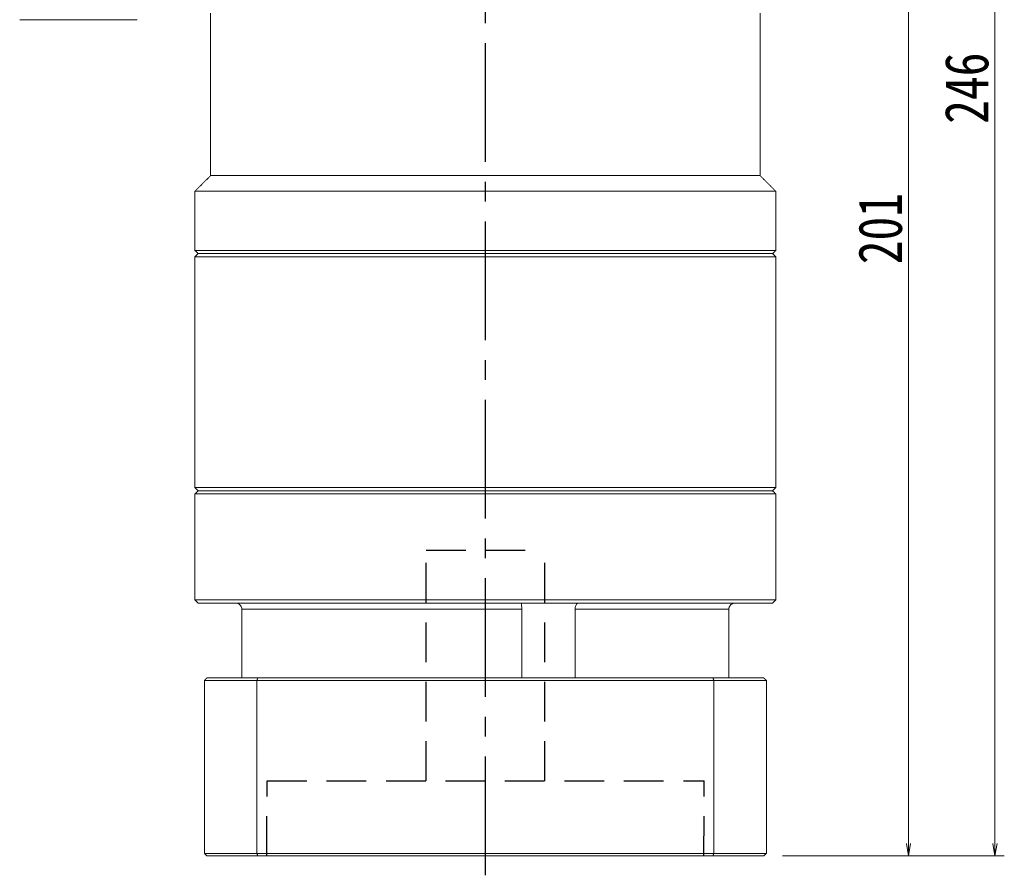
# Model space of a CAD drawing. Header units: millimetres. Extents: x -35 to 701, y -29 to 472.
# Tile 5 of 7: x 342 to 499, y 154 to 291. Entities that reach past the tile are written whole.
import ezdxf

# ---------------------------------------------------------------- set-up
doc = ezdxf.new("R2010")
doc.units = ezdxf.units.MM
doc.linetypes.add('CENTER2', pattern=[28.575, 19.05, -3.175, 3.175, -3.175])
doc.linetypes.add('DASHED2', pattern=[9.525, 6.35, -3.175])
doc.layers.add('3中心线层', color=1, linetype='CENTER2')
doc.layers.add('4虚线层', color=6, linetype='DASHED2')
doc.layers.add('尺寸线层', color=3, linetype='Continuous', lineweight=18)
doc.styles.add('宋体', font='SimSun.ttf', dxfattribs={"width": 0.8})
doc.dimstyles.new('A水平标注$0', dxfattribs={"dimtxt": 3.5, "dimasz": 2, "dimexe": 1.5, "dimexo": 3, "dimgap": 1.1, "dimtad": 1, "dimtoh": 1, "dimdec": 4, "dimdsep": 46, "dimtxsty": '宋体', "dimblk": 'OPEN', "dimcen": 3, "dimclrd": 3, "dimclre": 3, "dimclrt": 6, "dimadec": 0, "dimazin": 0, "dimtm": 1e-09, "dimtfac": 1, "dimtdec": 4, "dimtix": 1, "dimtmove": 0, "dimatfit": 3, "dimldrblk": 'OPEN', "dimfxl": 0, "dimlwd": 13, "dimlwe": 13, "dimarcsym": 0})

# ---------------------------------------------------------------- blocks, each defined once
blk = doc.blocks.new('_Open')
at = {"color": 0, "linetype": 'ByBlock', "lineweight": -2}
for p, q in [((-1, 0.167), (0, 0)), ((-1, -0.167), (0, 0)), ((0, 0), (-1, 0))]:
    blk.add_line(p, q, dxfattribs=at)
blk = doc.blocks.new('*D19')
at = {"layer": 'Defpoints', "color": 0, "transparency": 16777216}
for p in [(461.2, 403.4), (460.8, 157.4), (497.81, 157.4)]:
    blk.add_point(p, dxfattribs=at)
at = {"layer": '尺寸线层', "color": 3, "lineweight": 13, "transparency": 16777216}
for p, q in [((464.2, 403.4), (499.31, 403.4)), ((497.81, 401.4), (497.81, 159.4)), ((463.8, 157.4), (499.31, 157.4))]:
    blk.add_line(p, q, dxfattribs=at)
at = {"layer": '尺寸线层', "color": 3, "lineweight": 13, "transparency": 16777216, "xscale": 2, "yscale": 2, "zscale": 2}
for p, rotation in [((497.81, 403.4), 90), ((497.81, 157.4), 270)]:
    blk.add_blockref('_Open', p, dxfattribs=dict(at, rotation=rotation))
at = {"layer": '尺寸线层', "color": 6, "transparency": 16777216, "insert": (493.31, 280.4), "char_height": 7, "attachment_point": 5, "rotation": 90, "style": '宋体', "bg_fill": 3, "box_fill_scale": 1.1, "bg_fill_color": 256, "bg_fill_true_color": 13158600, "bg_fill_transparency": 0}
blk.add_mtext('246', dxfattribs=at)
blk = doc.blocks.new('*D20')
at = {"layer": 'Defpoints', "color": 0, "transparency": 16777216}
for p in [(467.85, 358.4), (460.8, 157.4), (483.97, 157.4)]:
    blk.add_point(p, dxfattribs=at)
at = {"layer": '尺寸线层', "color": 3, "lineweight": 13, "transparency": 16777216}
for p, q in [((470.85, 358.4), (485.47, 358.4)), ((483.97, 356.4), (483.97, 159.4)), ((463.8, 157.4), (485.47, 157.4))]:
    blk.add_line(p, q, dxfattribs=at)
at = {"layer": '尺寸线层', "color": 3, "lineweight": 13, "transparency": 16777216, "xscale": 2, "yscale": 2, "zscale": 2}
for p, rotation in [((483.97, 358.4), 90), ((483.97, 157.4), 270)]:
    blk.add_blockref('_Open', p, dxfattribs=dict(at, rotation=rotation))
at = {"layer": '尺寸线层', "color": 6, "transparency": 16777216, "insert": (479.47, 257.9), "char_height": 7, "attachment_point": 5, "rotation": 90, "style": '宋体', "bg_fill": 3, "box_fill_scale": 1.1, "bg_fill_color": 256, "bg_fill_true_color": 13158600, "bg_fill_transparency": 0}
blk.add_mtext('201', dxfattribs=at)

msp = doc.modelspace()

# ---------------------------------------------------------------- linework, layer by layer
at = {"color": 7, "linetype": 'Continuous', "lineweight": 15}
for p, q in [((416.19755, 253.89768), (370.19755, 253.89768)), ((369.69755, 253.39768), (416.19755, 253.39768)), ((369.69755, 215.39768), (416.19755, 215.39768)), ((416.19755, 215.89768), (370.19755, 215.89768)), ((377.19679, 196.89768), (422.02599, 196.89768)), ((377.19679, 185.89768), (377.19679, 196.89768)), ((422.02599, 196.89768), (422.02599, 185.89768)), ((430.5574, 185.89768), (430.5574, 196.89768)), ((430.5574, 196.89768), (455.19832, 196.89768)), ((455.19832, 196.89768), (455.19832, 185.89768)), ((371.19755, 185.49768), (379.6052, 185.49768)), ((371.19755, 185.49768), (371.19755, 157.79768)), ((379.74759, 185.89768), (371.59755, 185.89768)), ((379.6052, 185.49768), (452.7899, 185.49768)), ((379.6052, 185.49768), (379.6052, 157.79768)), ((452.64752, 185.89768), (379.74759, 185.89768)), ((452.7899, 185.49768), (452.7899, 157.79768)), ((379.6052, 157.79768), (371.19755, 157.79768)), ((452.7899, 157.79768), (379.6052, 157.79768)), ((371.59755, 157.39768), (379.74759, 157.39768)), ((379.74759, 157.39768), (452.64752, 157.39768))]:
    msp.add_line(p, q, dxfattribs=at)
for points in [[(372.19755, 266.39768), (372.19755, 292.39768)], [(369.69755, 263.89768), (372.19755, 266.39768)], [(369.69755, 254.39768), (369.69755, 263.89768)], [(370.19755, 253.89768), (369.69755, 254.39768)], [(369.69755, 253.39768), (370.19755, 253.89768)], [(369.69755, 216.39768), (369.69755, 253.39768)], [(370.19755, 215.89768), (369.69755, 216.39768)], [(369.69755, 215.39768), (370.19755, 215.89768)], [(369.69755, 198.39768), (369.69755, 215.39768)], [(370.19755, 197.89768), (369.69755, 198.39768)], [(371.19755, 185.49768), (371.59755, 185.89768)], [(379.6052, 185.49768), (379.74759, 185.89768)], [(452.7899, 185.49768), (452.64752, 185.89768)], [(371.19755, 157.79768), (371.59755, 157.39768)], [(379.74759, 157.39768), (379.6052, 157.79768)], [(452.64752, 157.39768), (452.7899, 157.79768)]]:
    msp.add_open_spline(points, degree=1, dxfattribs=at)
for points, knots in [([(377.19679, 196.89768), (377.18655, 197.00776), (377.16609, 197.2279), (377.00651, 197.52279), (376.76729, 197.75072), (376.48981, 197.87847), (376.2993, 197.8921), (376.22133, 197.89768)], [0, 0, 0, 0, 0.20903468, 0.41802702, 0.631427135, 0.849138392, 1, 1, 1, 1]), ([(421.99596, 197.77415), (421.99549, 197.76668), (421.99252, 197.7196), (422.00517, 197.53641), (422.02133, 197.24341), (422.02444, 197.01294), (422.02599, 196.89768)], [0, 0, 0, 0, 0.058585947, 0.369068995, 0.684466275, 1, 1, 1, 1]), ([(430.5574, 196.89768), (430.56403, 197.00776), (430.57728, 197.2279), (430.67662, 197.52279), (430.81306, 197.75072), (430.95472, 197.87847), (431.03725, 197.8921), (431.07102, 197.89768)], [0, 0, 0, 0, 0.20903468, 0.41802702, 0.631427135, 0.849138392, 1, 1, 1, 1]), ([(456.17378, 197.89768), (456.15688, 197.8974), (456.03157, 197.89533), (455.79934, 197.84199), (455.51868, 197.66675), (455.30978, 197.40333), (455.21023, 197.12948), (455.20135, 196.95667), (455.19832, 196.89768)], [0, 0, 0, 0, 0.032681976, 0.242401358, 0.454080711, 0.670711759, 0.887588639, 1, 1, 1, 1])]:
    msp.add_open_spline(points, degree=3, knots=knots, dxfattribs=at)
at = {"layer": '3中心线层'}
msp.add_line((416.20094, 154.27744), (416.19844, 300.39768), dxfattribs=at)
at = {"layer": '4虚线层'}
for p, q in [((406.7, 206.39768), (425.7, 206.39768)), ((406.74282, 169.39723), (406.7, 206.39768)), ((425.74282, 169.39723), (425.7, 206.39768)), ((381.20088, 157.39768), (381.24282, 169.39723)), ((381.24282, 169.39723), (451.24282, 169.39723)), ((451.20088, 157.39768), (451.24282, 169.39723))]:
    msp.add_line(p, q, dxfattribs=at)
at = {"layer": '尺寸线层', "color": 0}
msp.add_line((360.45904, 291.37931), (341.6228, 291.37931), dxfattribs=at)

# ---------------------------------------------------------------- dimensions: what is measured, and where the dimension line sits
at = {"layer": '尺寸线层'}
dim = msp.add_linear_dim(base=(497.80832, 157.39768), p1=(461.19755, 403.39768), p2=(460.79755, 157.39768), angle=270, dimstyle='A水平标注$0', override={"dimtxt": 7, "dimgap": 1, "dimtad": 1, "dimjust": 0, "dimdec": 1, "dimlfac": 1, "dimpost": '<>', "dimse1": 0, "dimse2": 0, "dimsd1": 0, "dimsd2": 0, "dimtofl": 1, "dimtvp": 0.1}, dxfattribs=at)
dim.commit()
dim.dimension.update_dxf_attribs({"geometry": '*D19', "text_midpoint": (493.30832, 280.39768)})

# ---------------------------------------------------------------- next in the draw order: dimensions: what is measured, and where the dimension line sits
dim = msp.add_linear_dim(base=(483.96784, 157.39768), p1=(467.84967, 358.39768), p2=(460.79755, 157.39768), angle=270, dimstyle='A水平标注$0', override={"dimtxt": 7, "dimgap": 1, "dimtad": 1, "dimjust": 0, "dimdec": 1, "dimlfac": 1, "dimpost": '<>', "dimse1": 0, "dimse2": 0, "dimsd1": 0, "dimsd2": 0, "dimtofl": 1, "dimtvp": 0.1}, dxfattribs=at)
dim.commit()
dim.dimension.update_dxf_attribs({"geometry": '*D20', "text_midpoint": (479.46784, 257.89768)})

# ---------------------------------------------------------------- next in the draw order: linework, layer by layer
at = {"color": 7, "linetype": 'Continuous', "lineweight": 15}
for p, q in [((460.19755, 266.39768), (372.19755, 266.39768)), ((462.69755, 263.89768), (369.69755, 263.89768)), ((462.69755, 254.39768), (369.69755, 254.39768)), ((370.19755, 253.89768), (462.19755, 253.89768)), ((462.19755, 253.89768), (416.19755, 253.89768)), ((416.19755, 253.39768), (462.69755, 253.39768)), ((462.69755, 216.39768), (369.69755, 216.39768)), ((370.19755, 215.89768), (462.19755, 215.89768)), ((462.19755, 215.89768), (416.19755, 215.89768)), ((416.19755, 215.39768), (462.69755, 215.39768)), ((462.69755, 198.39768), (369.69755, 198.39768)), ((370.19755, 197.89768), (462.19755, 197.89768)), ((460.79755, 185.89768), (452.64752, 185.89768)), ((452.7899, 185.49768), (461.19755, 185.49768)), ((461.19755, 185.49768), (461.19755, 157.79768)), ((461.19755, 157.79768), (452.7899, 157.79768)), ((452.64752, 157.39768), (460.79755, 157.39768))]:
    msp.add_line(p, q, dxfattribs=at)
for points in [[(460.19755, 292.39768), (460.19755, 266.39768)], [(460.19755, 266.39768), (462.69755, 263.89768)], [(462.69755, 263.89768), (462.69755, 254.39768)], [(462.69755, 254.39768), (462.19755, 253.89768)], [(462.19755, 253.89768), (462.69755, 253.39768)], [(462.69755, 253.39768), (462.69755, 216.39768)], [(462.69755, 216.39768), (462.19755, 215.89768)], [(462.19755, 215.89768), (462.69755, 215.39768)], [(462.69755, 215.39768), (462.69755, 198.39768)], [(462.69755, 198.39768), (462.19755, 197.89768)], [(460.79755, 185.89768), (461.19755, 185.49768)], [(460.79755, 157.39768), (461.19755, 157.79768)]]:
    msp.add_open_spline(points, degree=1, dxfattribs=at)

doc.saveas('drawing.dxf')
